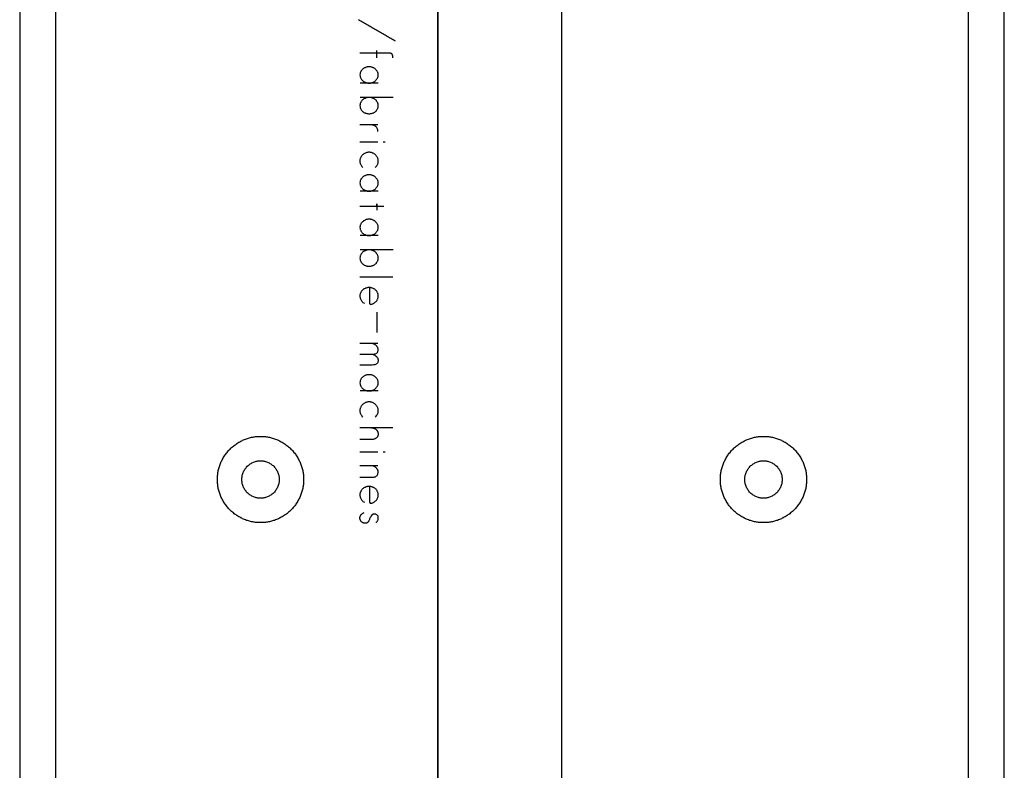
# Model space of a CAD drawing. Header units: millimetres. Extents: x -2435 to 1775, y -250 to 1540.
# Tile 3 of 60: x -2122 to -1985, y 350 to 454. Entities that reach past the tile are written whole.
import ezdxf

# ---------------------------------------------------------------- set-up
doc = ezdxf.new("R2010")
doc.units = ezdxf.units.MM
doc.header["$MEASUREMENT"] = 0
doc.layers.add('Work layer', color=254, linetype='Continuous', true_color=0xdddddd)

msp = doc.modelspace()

# ---------------------------------------------------------------- linework, layer by layer
at = {"layer": 'Work layer'}
msp.add_lwpolyline([(-2046.615, 225.217), (-2046.615, 555.217), (-2063.915, 555.217), (-2063.915, 225.217)], close=True, dxfattribs=at)
for points, weights, knots in [([(-1995.035, 225.217), (-2053.535, 225.217), (-2112.035, 225.217), (-2122.035, 225.217, -3), (-2122.035, 235.217, -3), (-2122.035, 390.217, -3), (-2122.035, 545.217, -3), (-2122.035, 555.217, -3), (-2112.035, 555.217), (-2053.535, 555.217), (-1995.035, 555.217), (-1985.035, 555.217, -3), (-1985.035, 545.217, -3), (-1985.035, 390.217, -3), (-1985.035, 235.217, -3), (-1985.035, 225.217, -3), (-1995.035, 225.217)], [1, 1, 1, 0.707106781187, 1, 1, 1, 0.707106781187, 1, 1, 1, 0.707106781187, 1, 1, 1, 0.707106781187, 1], [-565.9911486, -565.9911486, -565.9911486, -448.9911486, -448.9911486, -291.3582588, -291.3582588, -274.6328898, -274.6328898, -117, -117, 0, 0, 157.6328898, 157.6328898, 174.3582588, 174.3582588, 331.9911486, 331.9911486, 331.9911486]), ([(-1995.035, 230.217), (-1990.035, 230.217), (-1990.035, 235.217), (-1990.035, 390.217), (-1990.035, 545.217), (-1990.035, 550.217), (-1995.035, 550.217), (-2053.535, 550.217), (-2112.035, 550.217), (-2117.035, 550.217), (-2117.035, 545.217), (-2117.035, 390.217), (-2117.035, 235.217), (-2117.035, 230.217), (-2112.035, 230.217), (-2053.535, 230.217), (-1995.035, 230.217)], [1, 0.707106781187, 1, 1, 1, 0.707106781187, 1, 1, 1, 0.707106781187, 1, 1, 1, 0.707106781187, 1, 1, 1], [0, 0, 0, 7.8539816, 7.8539816, 317.8539816, 317.8539816, 325.7079633, 325.7079633, 442.7079633, 442.7079633, 450.5619449, 450.5619449, 760.5619449, 760.5619449, 768.4159265, 768.4159265, 885.4159265, 885.4159265, 885.4159265]), ([(-2088.535, 396.217), (-2094.535, 396.217), (-2094.535, 390.217), (-2094.535, 384.217), (-2088.535, 384.217), (-2082.535, 384.217), (-2082.535, 390.217), (-2082.535, 396.217), (-2088.535, 396.217)], [1, 0.707106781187, 1, 0.707106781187, 1, 0.707106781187, 1, 0.707106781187, 1], [0, 0, 0, 9.424778, 9.424778, 18.8495559, 18.8495559, 28.2743339, 28.2743339, 37.6991118, 37.6991118, 37.6991118]), ([(-2018.535, 396.217), (-2024.535, 396.217), (-2024.535, 390.217), (-2024.535, 384.217), (-2018.535, 384.217), (-2012.535, 384.217), (-2012.535, 390.217), (-2012.535, 396.217), (-2018.535, 396.217)], [1, 0.707106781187, 1, 0.707106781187, 1, 0.707106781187, 1, 0.707106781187, 1], [0, 0, 0, 9.424778, 9.424778, 18.8495559, 18.8495559, 28.2743339, 28.2743339, 37.6991118, 37.6991118, 37.6991118]), ([(-2088.535, 392.817, -6), (-2091.135, 392.817, -6), (-2091.135, 390.217, -6), (-2091.135, 387.617, -6), (-2088.535, 387.617, -6), (-2085.935, 387.617, -6), (-2085.935, 390.217, -6), (-2085.935, 392.817, -6), (-2088.535, 392.817, -6)], [1, 0.707106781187, 1, 0.707106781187, 1, 0.707106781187, 1, 0.707106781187, 1], [0, 0, 0, 4.0840704, 4.0840704, 8.1681409, 8.1681409, 12.2522113, 12.2522113, 16.3362818, 16.3362818, 16.3362818]), ([(-2018.535, 392.817, -6), (-2021.135, 392.817, -6), (-2021.135, 390.217, -6), (-2021.135, 387.617, -6), (-2018.535, 387.617, -6), (-2015.935, 387.617, -6), (-2015.935, 390.217, -6), (-2015.935, 392.817, -6), (-2018.535, 392.817, -6)], [1, 0.707106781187, 1, 0.707106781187, 1, 0.707106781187, 1, 0.707106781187, 1], [0, 0, 0, 4.0840704, 4.0840704, 8.1681409, 8.1681409, 12.2522113, 12.2522113, 16.3362818, 16.3362818, 16.3362818])]:
    msp.add_rational_spline(points, weights, degree=2, knots=knots, dxfattribs=at)
for points, knots in [([(-2063.815, 229.117), (-2063.815, 229.667), (-2063.815, 230.217), (-2063.815, 390.767), (-2063.815, 551.317)], [898.3811232, 898.3811232, 898.3811232, 898.6248948, 898.6248948, 900.8144072, 900.8144072, 900.8144072]), ([(-2071.371, 428.192), (-2071.851, 428.192), (-2072.331, 428.192), (-2072.331, 427.933), (-2072.331, 427.673)], [0, 0, 0, 0.001, 0.001, 0.002, 0.002, 0.002]), ([(-2072.331, 428.192), (-2072.331, 428.387), (-2072.331, 428.582), (-2072.331, 428.387), (-2072.331, 428.192)], [0, 0, 0, 0.001, 0.001, 0.002, 0.002, 0.002])]:
    msp.add_open_spline(points, degree=2, knots=knots, dxfattribs=at)
for points, degree in [([(-2069.761, 451.221), (-2072.331, 452.701), (-2074.902, 454.181)], 2), ([(-2070.099, 448.885), (-2070.099, 449.014), (-2070.125, 449.144), (-2070.151, 449.222), (-2070.177, 449.3), (-2070.202, 449.378), (-2070.254, 449.43), (-2070.332, 449.482), (-2070.384, 449.508), (-2070.462, 449.534), (-2070.566, 449.534), (-2070.644, 449.56), (-2070.748, 449.56), (-2072.063, 449.56), (-2073.379, 449.56), (-2074.694, 449.56)], 3), ([(-2072.331, 448.885), (-2072.331, 449.391), (-2072.331, 449.897)], 2), ([(-2074.694, 446.522), (-2074.694, 446.678), (-2074.668, 446.808), (-2074.59, 446.963), (-2074.538, 447.093), (-2074.434, 447.197), (-2074.331, 447.301), (-2074.201, 447.405), (-2074.071, 447.483), (-2073.915, 447.56), (-2073.759, 447.612), (-2073.604, 447.638), (-2073.422, 447.638), (-2073.24, 447.638), (-2073.084, 447.612), (-2072.929, 447.56), (-2072.773, 447.483), (-2072.643, 447.405), (-2072.539, 447.301), (-2072.409, 447.197), (-2072.331, 447.093), (-2072.254, 446.963), (-2072.176, 446.808), (-2072.15, 446.678), (-2072.15, 446.522), (-2072.15, 446.366), (-2072.176, 446.21), (-2072.254, 446.081), (-2072.331, 445.951), (-2072.409, 445.821), (-2072.539, 445.717), (-2072.643, 445.613), (-2072.773, 445.535), (-2072.929, 445.483), (-2073.084, 445.406), (-2073.24, 445.38), (-2073.422, 445.38), (-2073.604, 445.38), (-2073.759, 445.406), (-2073.915, 445.483), (-2074.071, 445.535), (-2074.201, 445.613), (-2074.331, 445.717), (-2074.434, 445.821), (-2074.538, 445.951), (-2074.59, 446.081), (-2074.668, 446.21), (-2074.694, 446.366), (-2074.694, 446.522)], 3), ([(-2072.176, 445.38), (-2073.422, 445.38), (-2074.668, 445.38)], 2), ([(-2074.694, 442.238), (-2074.694, 442.394), (-2074.668, 442.55), (-2074.59, 442.679), (-2074.538, 442.809), (-2074.434, 442.939), (-2074.331, 443.043), (-2074.201, 443.147), (-2074.071, 443.225), (-2073.915, 443.277), (-2073.759, 443.355), (-2073.604, 443.38), (-2073.422, 443.38), (-2073.24, 443.38), (-2073.084, 443.355), (-2072.929, 443.277), (-2072.773, 443.225), (-2072.643, 443.147), (-2072.513, 443.043), (-2072.409, 442.939), (-2072.331, 442.809), (-2072.254, 442.679), (-2072.176, 442.55), (-2072.15, 442.394), (-2072.15, 442.238), (-2072.15, 442.082), (-2072.176, 441.927), (-2072.254, 441.797), (-2072.331, 441.667), (-2072.409, 441.537), (-2072.513, 441.433), (-2072.643, 441.329), (-2072.773, 441.252), (-2072.929, 441.2), (-2073.084, 441.148), (-2073.24, 441.122), (-2073.422, 441.122), (-2073.604, 441.122), (-2073.759, 441.148), (-2073.915, 441.2), (-2074.071, 441.252), (-2074.201, 441.329), (-2074.331, 441.433), (-2074.434, 441.537), (-2074.538, 441.667), (-2074.59, 441.797), (-2074.668, 441.927), (-2074.694, 442.082), (-2074.694, 442.238)], 3), ([(-2070.073, 443.38), (-2072.37, 443.38), (-2074.668, 443.38)], 2), ([(-2072.202, 439.564), (-2073.448, 439.564), (-2074.694, 439.564)], 2), ([(-2072.202, 438.655), (-2072.202, 438.837), (-2072.254, 438.993), (-2072.305, 439.097), (-2072.383, 439.226), (-2072.487, 439.33), (-2072.591, 439.382), (-2072.695, 439.46), (-2072.799, 439.512), (-2072.903, 439.538), (-2073.006, 439.564), (-2073.084, 439.564), (-2073.11, 439.564)], 3), ([(-2072.228, 437.175), (-2073.461, 437.175), (-2074.694, 437.175)], 2), ([(-2071.189, 437.175), (-2071.319, 437.175), (-2071.449, 437.175)], 2), ([(-2072.565, 433.644), (-2072.435, 433.748), (-2072.331, 433.904), (-2072.254, 434.034), (-2072.202, 434.19), (-2072.15, 434.371), (-2072.15, 434.527), (-2072.15, 434.709), (-2072.176, 434.865), (-2072.254, 435.021), (-2072.331, 435.15), (-2072.409, 435.28), (-2072.539, 435.384), (-2072.643, 435.514), (-2072.773, 435.592), (-2072.929, 435.644), (-2073.084, 435.721), (-2073.24, 435.747), (-2073.422, 435.747), (-2073.604, 435.747), (-2073.759, 435.721), (-2073.915, 435.644), (-2074.071, 435.592), (-2074.201, 435.514), (-2074.331, 435.384), (-2074.434, 435.28), (-2074.538, 435.15), (-2074.59, 435.021), (-2074.668, 434.865), (-2074.694, 434.709), (-2074.694, 434.527), (-2074.694, 434.371), (-2074.668, 434.19), (-2074.59, 434.034), (-2074.512, 433.904), (-2074.408, 433.748), (-2074.279, 433.644)], 3), ([(-2074.694, 431.49), (-2074.694, 431.645), (-2074.668, 431.775), (-2074.59, 431.931), (-2074.538, 432.061), (-2074.434, 432.165), (-2074.331, 432.268), (-2074.201, 432.372), (-2074.071, 432.45), (-2073.915, 432.528), (-2073.759, 432.58), (-2073.604, 432.606), (-2073.422, 432.606), (-2073.24, 432.606), (-2073.084, 432.58), (-2072.929, 432.528), (-2072.773, 432.45), (-2072.643, 432.372), (-2072.539, 432.268), (-2072.409, 432.165), (-2072.331, 432.061), (-2072.254, 431.931), (-2072.176, 431.775), (-2072.15, 431.645), (-2072.15, 431.49), (-2072.15, 431.334), (-2072.176, 431.178), (-2072.254, 431.048), (-2072.331, 430.918), (-2072.409, 430.789), (-2072.539, 430.685), (-2072.643, 430.581), (-2072.773, 430.503), (-2072.929, 430.451), (-2073.084, 430.373), (-2073.24, 430.347), (-2073.422, 430.347), (-2073.604, 430.347), (-2073.759, 430.373), (-2073.915, 430.451), (-2074.071, 430.503), (-2074.201, 430.581), (-2074.331, 430.685), (-2074.434, 430.789), (-2074.538, 430.918), (-2074.59, 431.048), (-2074.668, 431.178), (-2074.694, 431.334), (-2074.694, 431.49)], 3), ([(-2072.176, 430.347), (-2073.422, 430.347), (-2074.668, 430.347)], 2), ([(-2072.331, 428.192), (-2073.513, 428.192), (-2074.694, 428.192)], 2), ([(-2074.694, 425.31), (-2074.694, 425.466), (-2074.668, 425.596), (-2074.59, 425.752), (-2074.538, 425.882), (-2074.434, 425.986), (-2074.331, 426.089), (-2074.201, 426.193), (-2074.071, 426.271), (-2073.915, 426.349), (-2073.759, 426.401), (-2073.604, 426.427), (-2073.422, 426.427), (-2073.24, 426.427), (-2073.084, 426.401), (-2072.929, 426.349), (-2072.773, 426.271), (-2072.643, 426.193), (-2072.539, 426.089), (-2072.409, 425.986), (-2072.331, 425.882), (-2072.254, 425.752), (-2072.176, 425.596), (-2072.15, 425.466), (-2072.15, 425.31), (-2072.15, 425.155), (-2072.176, 424.999), (-2072.254, 424.869), (-2072.331, 424.739), (-2072.409, 424.61), (-2072.539, 424.506), (-2072.643, 424.402), (-2072.773, 424.324), (-2072.929, 424.272), (-2073.084, 424.194), (-2073.24, 424.168), (-2073.422, 424.168), (-2073.604, 424.168), (-2073.759, 424.194), (-2073.915, 424.272), (-2074.071, 424.324), (-2074.201, 424.402), (-2074.331, 424.506), (-2074.434, 424.61), (-2074.538, 424.739), (-2074.59, 424.869), (-2074.668, 424.999), (-2074.694, 425.155), (-2074.694, 425.31)], 3), ([(-2072.176, 424.168), (-2073.422, 424.168), (-2074.668, 424.168)], 2), ([(-2074.694, 421.027), (-2074.694, 421.182), (-2074.668, 421.338), (-2074.59, 421.468), (-2074.538, 421.598), (-2074.434, 421.728), (-2074.331, 421.832), (-2074.201, 421.935), (-2074.071, 422.013), (-2073.915, 422.065), (-2073.759, 422.143), (-2073.604, 422.169), (-2073.422, 422.169), (-2073.24, 422.169), (-2073.084, 422.143), (-2072.929, 422.065), (-2072.773, 422.013), (-2072.643, 421.935), (-2072.513, 421.832), (-2072.409, 421.728), (-2072.331, 421.598), (-2072.254, 421.468), (-2072.176, 421.338), (-2072.15, 421.182), (-2072.15, 421.027), (-2072.15, 420.871), (-2072.176, 420.715), (-2072.254, 420.585), (-2072.331, 420.455), (-2072.409, 420.326), (-2072.513, 420.222), (-2072.643, 420.118), (-2072.773, 420.04), (-2072.929, 419.988), (-2073.084, 419.936), (-2073.24, 419.91), (-2073.422, 419.91), (-2073.604, 419.91), (-2073.759, 419.936), (-2073.915, 419.988), (-2074.071, 420.04), (-2074.201, 420.118), (-2074.331, 420.222), (-2074.434, 420.326), (-2074.538, 420.455), (-2074.59, 420.585), (-2074.668, 420.715), (-2074.694, 420.871), (-2074.694, 421.027)], 3), ([(-2070.073, 422.169), (-2072.37, 422.169), (-2074.668, 422.169)], 2), ([(-2070.099, 418.353), (-2072.396, 418.353), (-2074.694, 418.353)], 2), ([(-2073.37, 416.925), (-2073.37, 416.146), (-2073.37, 415.367), (-2073.37, 414.588), (-2073.214, 414.588), (-2073.032, 414.614), (-2072.903, 414.666), (-2072.747, 414.744), (-2072.617, 414.822), (-2072.513, 414.925), (-2072.409, 415.029), (-2072.305, 415.159), (-2072.254, 415.289), (-2072.176, 415.445), (-2072.15, 415.6), (-2072.15, 415.756), (-2072.15, 415.912), (-2072.176, 416.068), (-2072.254, 416.198), (-2072.305, 416.353), (-2072.409, 416.483), (-2072.513, 416.587), (-2072.643, 416.691), (-2072.773, 416.769), (-2072.929, 416.821), (-2073.084, 416.899), (-2073.24, 416.925), (-2073.422, 416.925), (-2073.604, 416.925), (-2073.759, 416.899), (-2073.915, 416.821), (-2074.071, 416.769), (-2074.201, 416.691), (-2074.331, 416.587), (-2074.434, 416.483), (-2074.538, 416.353), (-2074.59, 416.198), (-2074.668, 416.068), (-2074.694, 415.912), (-2074.694, 415.756), (-2074.694, 415.523), (-2074.642, 415.341), (-2074.512, 415.159), (-2074.408, 414.977), (-2074.253, 414.822), (-2074.045, 414.718)], 3), ([(-2072.305, 410.694), (-2072.305, 412.109), (-2072.305, 413.523)], 2), ([(-2074.694, 407.656), (-2074.106, 407.656), (-2073.517, 407.656), (-2072.929, 407.656), (-2072.695, 407.656), (-2072.513, 407.708), (-2072.383, 407.786), (-2072.254, 407.89), (-2072.176, 408.045), (-2072.176, 408.305), (-2072.176, 408.409), (-2072.202, 408.539), (-2072.254, 408.642), (-2072.331, 408.746), (-2072.383, 408.824), (-2072.487, 408.902), (-2072.565, 408.98), (-2072.643, 409.032), (-2072.747, 409.058), (-2072.851, 409.11), (-2072.955, 409.136), (-2073.058, 409.136)], 3), ([(-2072.202, 409.136), (-2073.448, 409.136), (-2074.694, 409.136)], 2), ([(-2073.058, 407.656), (-2072.955, 407.656), (-2072.851, 407.63), (-2072.747, 407.578), (-2072.643, 407.526), (-2072.565, 407.474), (-2072.487, 407.396), (-2072.383, 407.344), (-2072.331, 407.241), (-2072.254, 407.137), (-2072.202, 407.033), (-2072.176, 406.929), (-2072.176, 406.799), (-2072.176, 406.565), (-2072.254, 406.384), (-2072.383, 406.306), (-2072.513, 406.202), (-2072.695, 406.15), (-2072.929, 406.15), (-2073.517, 406.15), (-2074.106, 406.15), (-2074.694, 406.15)], 3), ([(-2074.694, 403.684), (-2074.694, 403.839), (-2074.668, 403.969), (-2074.59, 404.125), (-2074.538, 404.255), (-2074.434, 404.359), (-2074.331, 404.463), (-2074.201, 404.566), (-2074.071, 404.644), (-2073.915, 404.722), (-2073.759, 404.774), (-2073.604, 404.8), (-2073.422, 404.8), (-2073.24, 404.8), (-2073.084, 404.774), (-2072.929, 404.722), (-2072.773, 404.644), (-2072.643, 404.566), (-2072.539, 404.463), (-2072.409, 404.359), (-2072.331, 404.255), (-2072.254, 404.125), (-2072.176, 403.969), (-2072.15, 403.839), (-2072.15, 403.684), (-2072.15, 403.528), (-2072.176, 403.372), (-2072.254, 403.242), (-2072.331, 403.112), (-2072.409, 402.983), (-2072.539, 402.879), (-2072.643, 402.775), (-2072.773, 402.697), (-2072.929, 402.645), (-2073.084, 402.567), (-2073.24, 402.541), (-2073.422, 402.541), (-2073.604, 402.541), (-2073.759, 402.567), (-2073.915, 402.645), (-2074.071, 402.697), (-2074.201, 402.775), (-2074.331, 402.879), (-2074.434, 402.983), (-2074.538, 403.112), (-2074.59, 403.242), (-2074.668, 403.372), (-2074.694, 403.528), (-2074.694, 403.684)], 3), ([(-2072.176, 402.541), (-2073.422, 402.541), (-2074.668, 402.541)], 2), ([(-2072.565, 398.907), (-2072.435, 399.01), (-2072.331, 399.166), (-2072.254, 399.296), (-2072.202, 399.452), (-2072.15, 399.633), (-2072.15, 399.789), (-2072.15, 399.971), (-2072.176, 400.127), (-2072.254, 400.283), (-2072.331, 400.412), (-2072.409, 400.542), (-2072.539, 400.646), (-2072.643, 400.776), (-2072.773, 400.854), (-2072.929, 400.906), (-2073.084, 400.984), (-2073.24, 401.009), (-2073.422, 401.009), (-2073.604, 401.009), (-2073.759, 400.984), (-2073.915, 400.906), (-2074.071, 400.854), (-2074.201, 400.776), (-2074.331, 400.646), (-2074.434, 400.542), (-2074.538, 400.412), (-2074.59, 400.283), (-2074.668, 400.127), (-2074.694, 399.971), (-2074.694, 399.789), (-2074.694, 399.633), (-2074.668, 399.452), (-2074.59, 399.296), (-2074.512, 399.166), (-2074.408, 399.01), (-2074.279, 398.907)], 3), ([(-2073.084, 397.401), (-2072.955, 397.401), (-2072.825, 397.375), (-2072.695, 397.323), (-2072.591, 397.297), (-2072.487, 397.219), (-2072.409, 397.141), (-2072.331, 397.063), (-2072.279, 396.985), (-2072.228, 396.881), (-2072.202, 396.804), (-2072.176, 396.7), (-2072.176, 396.596), (-2072.176, 396.492), (-2072.176, 396.414), (-2072.202, 396.31), (-2072.228, 396.206), (-2072.279, 396.129), (-2072.357, 396.051), (-2072.409, 395.973), (-2072.513, 395.921), (-2072.643, 395.869), (-2072.773, 395.817), (-2072.929, 395.791), (-2073.136, 395.791), (-2073.656, 395.791), (-2074.175, 395.791), (-2074.694, 395.791)], 3), ([(-2070.099, 397.401), (-2072.396, 397.401), (-2074.694, 397.401)], 2), ([(-2072.228, 394.026), (-2073.461, 394.026), (-2074.694, 394.026)], 2), ([(-2071.189, 394.026), (-2071.319, 394.026), (-2071.449, 394.026)], 2), ([(-2072.202, 392.13), (-2073.448, 392.13), (-2074.694, 392.13)], 2), ([(-2074.694, 390.547), (-2074.114, 390.547), (-2073.534, 390.547), (-2072.955, 390.547), (-2072.695, 390.547), (-2072.513, 390.598), (-2072.383, 390.728), (-2072.254, 390.858), (-2072.176, 391.04), (-2072.176, 391.299), (-2072.176, 391.403), (-2072.202, 391.533), (-2072.254, 391.611), (-2072.331, 391.715), (-2072.383, 391.819), (-2072.487, 391.897), (-2072.565, 391.975), (-2072.669, 392.026), (-2072.747, 392.052), (-2072.851, 392.104), (-2072.955, 392.13), (-2073.058, 392.13)], 3), ([(-2073.37, 389.248), (-2073.37, 388.47), (-2073.37, 387.691), (-2073.37, 386.912), (-2073.214, 386.912), (-2073.032, 386.938), (-2072.903, 386.99), (-2072.747, 387.068), (-2072.617, 387.145), (-2072.513, 387.249), (-2072.409, 387.353), (-2072.305, 387.483), (-2072.254, 387.613), (-2072.176, 387.769), (-2072.15, 387.924), (-2072.15, 388.08), (-2072.15, 388.236), (-2072.176, 388.392), (-2072.254, 388.521), (-2072.305, 388.677), (-2072.409, 388.807), (-2072.513, 388.911), (-2072.643, 389.015), (-2072.773, 389.093), (-2072.929, 389.145), (-2073.084, 389.222), (-2073.24, 389.248), (-2073.422, 389.248), (-2073.604, 389.248), (-2073.759, 389.222), (-2073.915, 389.145), (-2074.071, 389.093), (-2074.201, 389.015), (-2074.331, 388.911), (-2074.434, 388.807), (-2074.538, 388.677), (-2074.59, 388.521), (-2074.668, 388.392), (-2074.694, 388.236), (-2074.694, 388.08), (-2074.694, 387.846), (-2074.642, 387.665), (-2074.512, 387.483), (-2074.408, 387.301), (-2074.253, 387.145), (-2074.045, 387.042)], 3), ([(-2072.487, 384.264), (-2072.409, 384.29), (-2072.331, 384.342), (-2072.254, 384.445), (-2072.202, 384.575), (-2072.15, 384.705), (-2072.15, 384.861), (-2072.15, 385.042), (-2072.202, 385.172), (-2072.305, 385.25), (-2072.409, 385.354), (-2072.565, 385.406), (-2072.721, 385.406), (-2072.799, 385.406), (-2072.877, 385.38), (-2072.929, 385.354), (-2072.98, 385.328), (-2073.032, 385.302), (-2073.058, 385.25), (-2073.084, 385.224), (-2073.11, 385.172), (-2073.136, 385.146), (-2073.162, 385.094), (-2073.188, 385.042), (-2073.214, 385.017), (-2073.301, 384.835), (-2073.387, 384.653), (-2073.474, 384.471), (-2073.474, 384.445), (-2073.5, 384.393), (-2073.526, 384.367), (-2073.552, 384.316), (-2073.578, 384.29), (-2073.604, 384.264), (-2073.656, 384.212), (-2073.707, 384.186), (-2073.759, 384.16), (-2073.811, 384.134), (-2073.889, 384.134), (-2073.993, 384.134), (-2074.097, 384.134), (-2074.175, 384.16), (-2074.253, 384.186), (-2074.331, 384.212), (-2074.408, 384.264), (-2074.486, 384.316), (-2074.538, 384.393), (-2074.59, 384.471), (-2074.642, 384.549), (-2074.668, 384.653), (-2074.694, 384.731), (-2074.694, 384.861), (-2074.694, 384.965), (-2074.668, 385.068), (-2074.642, 385.146), (-2074.616, 385.224), (-2074.564, 385.302), (-2074.512, 385.354), (-2074.46, 385.406), (-2074.382, 385.458), (-2074.331, 385.51), (-2074.253, 385.536), (-2074.175, 385.588), (-2074.123, 385.614)], 3)]:
    msp.add_open_spline(points, degree=degree, dxfattribs=at)

doc.saveas('drawing.dxf')
